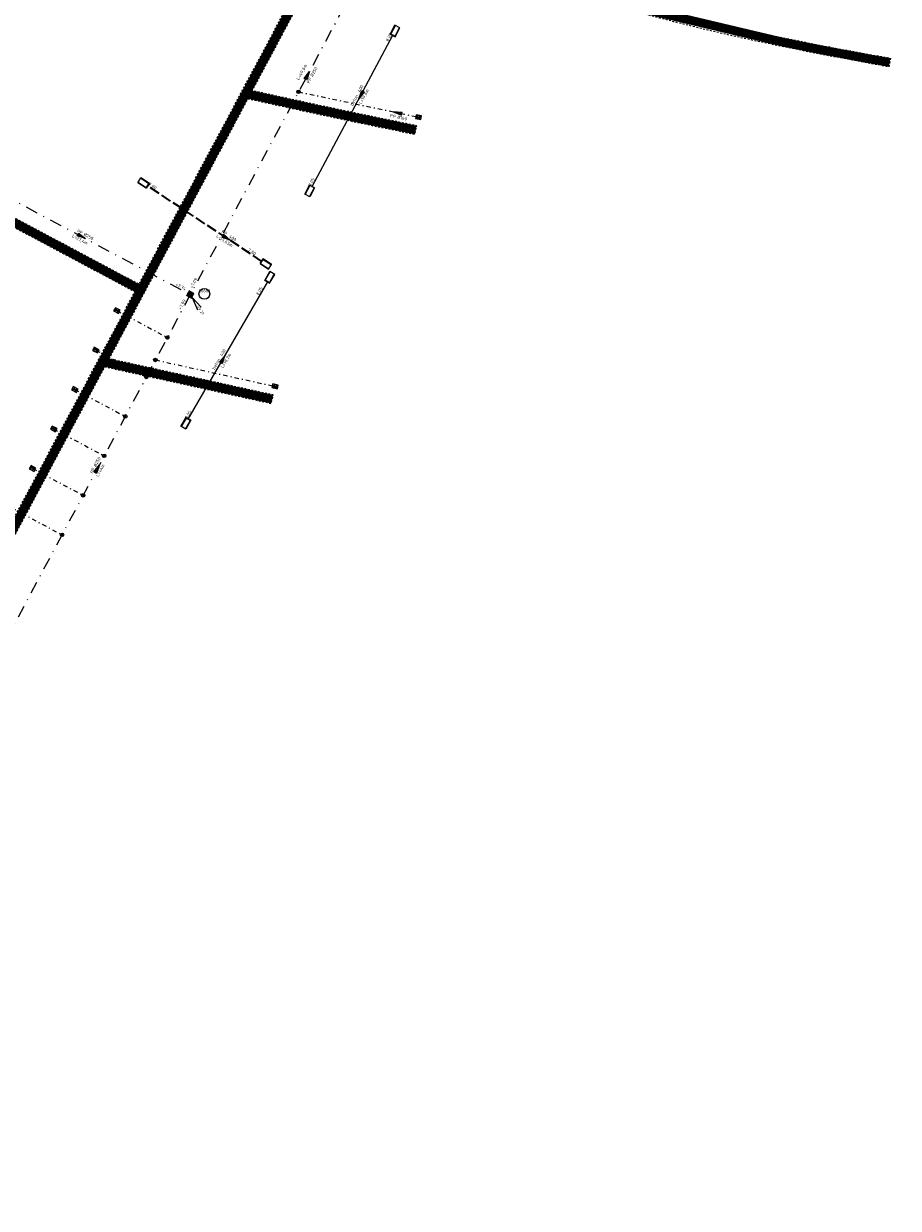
# Model space of a CAD drawing. Header units: metres. Extents: x 166295 to 169354, y 462100 to 463391.
# Tile 16 of 27: x 167761 to 167861, y 462534 to 462669. Entities that reach past the tile are written whole.
import ezdxf
from ezdxf.enums import TextEntityAlignment as Align

# ---------------------------------------------------------------- set-up
doc = ezdxf.new("R2010")
doc.units = ezdxf.units.M
doc.header["$LTSCALE"] = 0.2
for name, pattern in [('NLCS-HIDDEN', [4, 2, -2]), ('RI-HWA_PE', [7.8, 6, -1.8]), ('RI-VWA_HUISAANSLUITING', [6.1, 2.5, -1.8, 0, -1.8]), ('RI-VWA_PE', [15, 7, -4, 0, -4])]:
    doc.linetypes.add(name, pattern=pattern)
for name, color, linetype, lineweight in [('B-OI-WH-DUIKER-T18', 252, 'Continuous', 18), ('B-WE-KL-TRACE_WENSTRACE-G', 8, 'NLCS-HIDDEN', 18), ('B-WE-KL-TRACE_WENSTRACE-G2', 252, 'Continuous', 35), ('B-WE-KW-KUNSTWERK_DUIKER-G', 251, 'Continuous', 18), ('B-WE-RI-HWA_STROOMRICHTING-S', 252, 'Continuous', 25), ('B-WE-RI-HWA_TRANSPORTLEIDING_PP_400-G', 252, 'RI-HWA_PE', 35), ('B-WE-RI-HWA_UITSTROOMBAK-S', 252, 'Continuous', 25), ('B-WE-RI-VWA_HUISAANSLUITING_PP_125-G', 252, 'RI-VWA_HUISAANSLUITING', 18), ('B-WE-RI-VWA_HUISAANSLUITING_PP_160-G', 252, 'RI-VWA_HUISAANSLUITING', 18), ('B-WE-RI-VWA_HULPSTUK-ONTSTOPPINGSSTUK_PP_125-S', 252, 'Continuous', 20), ('B-WE-RI-VWA_HULPSTUK-S', 252, 'Continuous', 25), ('B-WE-RI-VWA_HULPSTUK_INLAAT-KNEVELINLAAT_250-125-G', 252, 'Continuous', 20), ('B-WE-RI-VWA_PUTNUMMER-S', 252, 'Continuous', 25), ('B-WE-RI-VWA_RIOOLPUT_INSPECTIEPUT-S', 252, 'Continuous', 25), ('B-WE-RI-VWA_STROOMRICHTING-S', 252, 'Continuous', 25), ('B-WE-RI-VWA_TRANSPORTLEIDING_PE_250-G', 252, 'RI-VWA_PE', 18)]:
    doc.layers.add(name, color=color, linetype=linetype, lineweight=lineweight)
doc.styles.add('NLCS-ISO', font='NLCS-ISO.ttf')

# ---------------------------------------------------------------- blocks, each defined once
blk = doc.blocks.new('*U45')
at = {"ltscale": 0.1}
blk.add_hatch(color=256, dxfattribs=at).paths.add_polyline_path([(2.500000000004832, 0), (-2.500000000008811, -0.8333333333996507), (-2.500000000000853, 0.8333333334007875)])
at = {"ltscale": 0.1, "flags": 128}
blk.add_lwpolyline([(2.500000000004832, 0), (-2.500000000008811, -0.8333333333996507), (-2.500000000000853, 0.8333333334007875)], close=True, dxfattribs=at)
at = {"ltscale": 0.1, "style": 'NLCS-ISO'}
for tag, p in [('BOBL', (-56.92343642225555, 1.13686837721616e-13)), ('MAT', (-0.5, 0.5000000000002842))]:
    blk.add_attdef(tag, text='', height=1.8, dxfattribs=at).set_placement(p, align=Align.BOTTOM_RIGHT)
for tag, p in [('DIA', (0.5, 0.5000000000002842)), ('BOBR', (60.23347304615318, 0))]:
    blk.add_attdef(tag, text='', height=1.8, dxfattribs=at).set_placement(p, align=Align.BOTTOM_LEFT)
at = {"ltscale": 0.1, "style": 'NLCS-ISO', "flags": 1}
blk.add_attdef('PUTNR-L', text='', height=1.8, dxfattribs=at).set_placement((-0.8215082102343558, -5.885126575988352), align=Align.BOTTOM_RIGHT)
at = {"ltscale": 0.1, "style": 'NLCS-ISO'}
blk.add_attdef('JVA', text='', height=1.8, dxfattribs=at).set_placement((0, -0.9999999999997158), align=Align.TOP_CENTER)
at = {"ltscale": 0.1, "style": 'NLCS-ISO', "flags": 1}
blk.add_attdef('PUTNR-L', text='', height=1.8, dxfattribs=at).set_placement((1.948397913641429, -5.769780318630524), align=Align.BOTTOM_LEFT)
blk = doc.blocks.new('*U47')
at = {"ltscale": 0.1}
blk.add_hatch(color=256, dxfattribs=at).paths.add_polyline_path([(2.500000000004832, 0), (-2.500000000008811, -0.8333333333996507), (-2.500000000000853, 0.8333333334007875)])
at = {"ltscale": 0.1, "flags": 128}
blk.add_lwpolyline([(2.500000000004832, 0), (-2.500000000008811, -0.8333333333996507), (-2.500000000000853, 0.8333333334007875)], close=True, dxfattribs=at)
at = {"ltscale": 0.1, "style": 'NLCS-ISO'}
for tag, p in [('BOBL', (-98.59978474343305, 1.13686837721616e-13)), ('MAT', (-0.5, 0.5000000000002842))]:
    blk.add_attdef(tag, text='', height=1.8, dxfattribs=at).set_placement(p, align=Align.BOTTOM_RIGHT)
for tag, p in [('DIA', (0.5, 0.5000000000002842)), ('BOBR', (102.3224570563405, 0))]:
    blk.add_attdef(tag, text='', height=1.8, dxfattribs=at).set_placement(p, align=Align.BOTTOM_LEFT)
at = {"ltscale": 0.1, "style": 'NLCS-ISO', "flags": 1}
blk.add_attdef('PUTNR-L', text='', height=1.8, dxfattribs=at).set_placement((-0.8215082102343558, -5.885126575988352), align=Align.BOTTOM_RIGHT)
at = {"ltscale": 0.1, "style": 'NLCS-ISO'}
blk.add_attdef('JVA', text='', height=1.8, dxfattribs=at).set_placement((0, -0.9999999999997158), align=Align.TOP_CENTER)
at = {"ltscale": 0.1, "style": 'NLCS-ISO', "flags": 1}
blk.add_attdef('PUTNR-L', text='', height=1.8, dxfattribs=at).set_placement((1.948397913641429, -5.769780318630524), align=Align.BOTTOM_LEFT)
blk = doc.blocks.new('*U48')
at = {"ltscale": 0.1}
blk.add_hatch(color=256, dxfattribs=at).paths.add_polyline_path([(2.500000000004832, 0), (-2.500000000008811, -0.8333333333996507), (-2.500000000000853, 0.8333333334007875)])
at = {"ltscale": 0.1, "flags": 128}
blk.add_lwpolyline([(2.500000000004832, 0), (-2.500000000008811, -0.8333333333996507), (-2.500000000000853, 0.8333333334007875)], close=True, dxfattribs=at)
at = {"ltscale": 0.1, "style": 'NLCS-ISO'}
for tag, p in [('BOBL', (-131.9403915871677, 1.13686837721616e-13)), ('MAT', (-0.5000000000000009, -3.740000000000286))]:
    blk.add_attdef(tag, text='', height=1.8, dxfattribs=at).set_placement(p, align=Align.BOTTOM_RIGHT)
blk.add_attdef('JVA', text='', height=1.8, dxfattribs=at).set_placement((-1.232595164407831e-32, 4.599999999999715), align=Align.TOP_CENTER)
for tag, p in [('BOBR', (96.84153292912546, 0)), ('DIA', (0.4999999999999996, -3.740000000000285))]:
    blk.add_attdef(tag, text='', height=1.8, dxfattribs=at).set_placement(p, align=Align.BOTTOM_LEFT)
at = {"ltscale": 0.1, "style": 'NLCS-ISO', "flags": 1}
blk.add_attdef('PUTNR-L', text='', height=1.8, dxfattribs=at).set_placement((-0.8215082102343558, -5.885126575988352), align=Align.BOTTOM_RIGHT)
blk.add_attdef('PUTNR-L', text='', height=1.8, dxfattribs=at).set_placement((1.948397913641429, -5.769780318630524), align=Align.BOTTOM_LEFT)
blk = doc.blocks.new('SRI-HULP_INLAAT_125MM-SO')
h = blk.add_hatch(color=256)
h.dxf.hatch_style = 1
h.paths.add_polyline_path([(-0.7071067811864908, 0.7071067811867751, 0.1989123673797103), (-1.000000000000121, 0, 0.1989123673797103), (-0.7071067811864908, -0.7071067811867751), (0, -1.387778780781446e-17)])
h = blk.add_hatch(color=256)
h.dxf.hatch_style = 1
h.paths.add_polyline_path([(1.000000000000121, 0, 0.1989123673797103), (0.7071067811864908, 0.7071067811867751), (0, -1.387778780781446e-17), (0.7071067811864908, -0.7071067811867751, 0.1989123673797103)])
for p, q in [((-0.7071067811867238, 0.707106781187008), (0.7071067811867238, -0.707106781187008)), ((-0.7071067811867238, -0.707106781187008), (0.7071067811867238, 0.707106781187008))]:
    blk.add_line(p, q)
blk.add_circle((0, 0), 1.000000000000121)
blk = doc.blocks.new('SRI-HULP_ONTSTOP-SO')
at = {"ltscale": 0.1}
for points in [[(-0.8736528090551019, 0.5824352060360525, 0.1480687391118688), (-1.050000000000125, 2.273736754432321e-13, 0.1480687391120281), (-0.8736528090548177, -0.5824352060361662), (-5.115907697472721e-13, -3.410605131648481e-13)], [(-2.273736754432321e-13, -3.410605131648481e-13), (0.8736528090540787, -0.5824352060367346, 0.1480687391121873), (1.04999999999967, 2.273736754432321e-13, 0.1480687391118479), (0.8736528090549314, 0.5824352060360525)]]:
    blk.add_hatch(color=256, dxfattribs=at).paths.add_polyline_path(points)
for p, q in [((0.8736528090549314, 0.5824352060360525), (-0.8736528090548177, -0.5824352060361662)), ((-0.8736528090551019, 0.5824352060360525), (0.8736528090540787, -0.5824352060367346))]:
    blk.add_line(p, q, dxfattribs=at)
at = {"flags": 128}
blk.add_lwpolyline([(-1.575000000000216, -1.049999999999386), (1.574999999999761, -1.049999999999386), (1.574999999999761, 1.050000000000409), (-1.575000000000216, 1.050000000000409)], close=True, dxfattribs=at)
at = {"ltscale": 0.1}
blk.add_circle((-2.273736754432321e-13, 2.273736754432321e-13), 1.049999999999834, dxfattribs=at)
blk = doc.blocks.new('SRI-HULP_INLAAT_160MM-SO')
h = blk.add_hatch(color=256)
h.dxf.hatch_style = 1
h.paths.add_polyline_path([(2.854383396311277e-13, 0.7102179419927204), (-5.828670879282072e-14, 0), (0.7102179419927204, 5.551115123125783e-17, 0.4142135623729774)])
h.paths.add_polyline_path([(-5.834221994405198e-14, 0), (-0.7102179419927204, -5.551115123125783e-17, 0.4142135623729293), (-4.019562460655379e-13, -0.7102179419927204)])
for p, q in [((-0.7102179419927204, -2.956876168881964e-17), (0.7102179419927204, 2.956876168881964e-17)), ((2.854568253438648e-13, 0.7102179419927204), (-4.019284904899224e-13, -0.7102179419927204))]:
    blk.add_line(p, q)
for radius in [1.000000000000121, 0.7102179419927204]:
    blk.add_circle((0, 0), radius)
blk = doc.blocks.new('*U154')
for q in [(4.166598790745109, -8.62855460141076), (6.256810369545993, -7.2570533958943)]:
    blk.add_line((1.097200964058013, -1.672169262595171), q)
blk.add_circle((7.985627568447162, 0.3873726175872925), 3.090853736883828)
at = {"ltscale": 0.1, "style": 'NLCS-ISO'}
blk.add_attdef('PUTNR', text='', height=1.8, dxfattribs=at).set_placement((7.985627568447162, 2.187372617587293), align=Align.MIDDLE_CENTER)
blk.add_attdef('PUTHGT', text='', height=1.8, rotation=303.2710530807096, dxfattribs=at).set_placement((4.172284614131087, -6.409634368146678), align=Align.MIDDLE_LEFT)
blk = doc.blocks.new('*U234')
at = {"ltscale": 0.1}
blk.add_hatch(color=256, dxfattribs=at).paths.add_polyline_path([(2.500000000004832, 3.0616169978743e-16), (-2.500000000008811, 0.8333333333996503), (-2.500000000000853, -0.8333333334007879)])
at = {"ltscale": 0.1, "flags": 128}
blk.add_lwpolyline([(2.500000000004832, 3.0616169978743e-16), (-2.500000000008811, 0.8333333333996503), (-2.500000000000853, -0.8333333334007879)], close=True, dxfattribs=at)
at = {"ltscale": 0.1, "style": 'NLCS-ISO'}
for tag, p in [('BOBL', (-34.99736327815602, 1.13686837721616e-13)), ('MAT', (-1, 0.5000000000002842))]:
    blk.add_attdef(tag, text='', height=1.8, dxfattribs=at).set_placement(p, align=Align.BOTTOM_RIGHT)
for tag, p in [('DIA', (1, 0.5000000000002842)), ('BOBR', (41.47258977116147, 0))]:
    blk.add_attdef(tag, text='', height=1.8, dxfattribs=at).set_placement(p, align=Align.BOTTOM_LEFT)
blk.add_attdef('JVA', text='', height=1.8, dxfattribs=at).set_placement((0, -0.9999999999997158), align=Align.TOP_CENTER)
blk = doc.blocks.new('*U232')
at = {"ltscale": 0.1}
blk.add_hatch(color=256, dxfattribs=at).paths.add_polyline_path([(-2.500000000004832, 3.0616169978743e-16), (2.500000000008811, 0.8333333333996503), (2.500000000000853, -0.8333333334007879)])
at = {"ltscale": 0.1, "flags": 128}
blk.add_lwpolyline([(-2.500000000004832, 3.0616169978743e-16), (2.500000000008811, 0.8333333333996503), (2.500000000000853, -0.8333333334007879)], close=True, dxfattribs=at)
at = {"ltscale": 0.1, "style": 'NLCS-ISO'}
for tag, p in [('BOBL', (-54.55530815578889, 1.13686837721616e-13)), ('MAT', (-1, 0.5000000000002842))]:
    blk.add_attdef(tag, text='', height=1.8, dxfattribs=at).set_placement(p, align=Align.BOTTOM_RIGHT)
for tag, p in [('DIA', (1, 0.5000000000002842)), ('BOBR', (34.11621442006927, 0))]:
    blk.add_attdef(tag, text='', height=1.8, dxfattribs=at).set_placement(p, align=Align.BOTTOM_LEFT)
blk.add_attdef('JVA', text='', height=1.8, dxfattribs=at).set_placement((0, -0.9999999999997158), align=Align.TOP_CENTER)
blk = doc.blocks.new('*U233')
at = {"ltscale": 0.1}
blk.add_hatch(color=256, dxfattribs=at).paths.add_polyline_path([(2.500000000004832, 3.0616169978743e-16), (-2.500000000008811, 0.8333333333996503), (-2.500000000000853, -0.8333333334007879)])
at = {"ltscale": 0.1, "flags": 128}
blk.add_lwpolyline([(2.500000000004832, 3.0616169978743e-16), (-2.500000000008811, 0.8333333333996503), (-2.500000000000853, -0.8333333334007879)], close=True, dxfattribs=at)
at = {"ltscale": 0.1, "style": 'NLCS-ISO'}
for tag, p in [('BOBL', (-48.94122217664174, 1.13686837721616e-13)), ('MAT', (-1, 0.5000000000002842))]:
    blk.add_attdef(tag, text='', height=1.8, dxfattribs=at).set_placement(p, align=Align.BOTTOM_RIGHT)
for tag, p in [('DIA', (1, 0.5000000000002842)), ('BOBR', (14.03806251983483, 0))]:
    blk.add_attdef(tag, text='', height=1.8, dxfattribs=at).set_placement(p, align=Align.BOTTOM_LEFT)
blk.add_attdef('JVA', text='', height=1.8, dxfattribs=at).set_placement((0, -0.9999999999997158), align=Align.TOP_CENTER)
blk = doc.blocks.new('SRI-UITSTROOMBAK-SO')
for p, q in [((-3.249999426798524, 11.55924730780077), (3.249999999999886, 11.55924730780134)), ((-3.249999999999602, -2.273736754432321e-13), (-3.249999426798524, 11.55924730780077)), ((-3.250000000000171, -2.273736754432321e-13), (3.250000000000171, 3.410605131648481e-13)), ((-2.749999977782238, 0.5000000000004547), (-2.749999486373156, 11.55924730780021)), ((-2.749999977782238, 0.5000000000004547), (2.750000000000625, 0.5000000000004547)), ((2.750000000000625, 0.5000000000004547), (2.750000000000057, 11.55924730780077)), ((3.250000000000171, 3.410605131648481e-13), (3.250000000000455, 11.55924730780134))]:
    blk.add_line(p, q)
at = {"flags": 128}
blk.add_lwpolyline([(-3.249999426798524, 11.55924730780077), (3.250000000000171, 11.55924730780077), (3.250000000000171, 3.410605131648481e-13), (-3.249999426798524, 3.410605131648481e-13)], close=True, dxfattribs=at)
blk = doc.blocks.new('*U102')
at = {"ltscale": 0.1}
blk.add_hatch(color=256, dxfattribs=at).paths.add_polyline_path([(-2.500000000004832, 0), (2.500000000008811, -0.8333333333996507), (2.500000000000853, 0.8333333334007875)])
at = {"ltscale": 0.1, "flags": 128}
blk.add_lwpolyline([(-2.500000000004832, 0), (2.500000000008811, -0.8333333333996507), (2.500000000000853, 0.8333333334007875)], close=True, dxfattribs=at)
at = {"ltscale": 0.1, "style": 'NLCS-ISO'}
for tag, p in [('BOBL', (-131.9403915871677, 1.13686837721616e-13)), ('MAT', (-0.5000000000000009, -3.740000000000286))]:
    blk.add_attdef(tag, text='', height=1.8, dxfattribs=at).set_placement(p, align=Align.BOTTOM_RIGHT)
blk.add_attdef('JVA', text='', height=1.8, dxfattribs=at).set_placement((-1.232595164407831e-32, 4.599999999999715), align=Align.TOP_CENTER)
for tag, p in [('BOBR', (96.84153292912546, 0)), ('DIA', (0.4999999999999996, -3.740000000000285))]:
    blk.add_attdef(tag, text='', height=1.8, dxfattribs=at).set_placement(p, align=Align.BOTTOM_LEFT)
at = {"ltscale": 0.1, "style": 'NLCS-ISO', "flags": 1}
blk.add_attdef('PUTNR-L', text='', height=1.8, dxfattribs=at).set_placement((-0.8215082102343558, -5.885126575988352), align=Align.BOTTOM_RIGHT)
blk.add_attdef('PUTNR-L', text='', height=1.8, dxfattribs=at).set_placement((1.948397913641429, -5.769780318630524), align=Align.BOTTOM_LEFT)
blk = doc.blocks.new('Inspectieputdeksel 610x610')
h = blk.add_hatch()
h.set_pattern_fill('ANGLE', color=253, scale=0.2)
h.set_pattern_definition([(0, (0, 0), (0, 0.05500000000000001), [0.04000000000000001, -0.015]), (90, (0, 0), (-0.05500000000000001, 3.367778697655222e-18), [0.04000000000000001, -0.015])])
h.paths.add_polyline_path([(-0.3049999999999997, -0.3049999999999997), (0.3049999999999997, -0.3049999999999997), (0.3049999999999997, 0.3049999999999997), (-0.3049999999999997, 0.3049999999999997)])
blk.add_lwpolyline([(-0.3049999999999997, -0.3049999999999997), (0.3049999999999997, -0.3049999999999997), (0.3049999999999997, 0.3049999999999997), (-0.3049999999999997, 0.3049999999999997)], close=True)
blk.add_circle((0, 0), 0.26)

msp = doc.modelspace()

# ---------------------------------------------------------------- linework, layer by layer
at = {"layer": 'B-WE-KL-TRACE_WENSTRACE-G', "ltscale": 0.5, "flags": 128}
for points in [[(167410.6650718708, 462818.3592539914), (167410.8315606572, 462817.3732106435), (167412.845886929, 462817.7133201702), (167420.873697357, 462815.0065535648), (167422.3219509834, 462814.5182405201, 0.09444567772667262), (167433.0421417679, 462813.041734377, -0.001561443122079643), (167438.2130450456, 462813.2918887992, -0.03151026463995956), (167534.7720763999, 462811.6886145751, -0.02225016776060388), (167602.4734430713, 462803.2438039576, 0.04121191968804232), (167606.4412021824, 462802.9008894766, 0.04101338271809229), (167610.3925346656, 462803.2103045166), (167613.7200965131, 462803.7641914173), (167607.6358939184, 462769.5208694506, 0.03697781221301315), (167499.7675601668, 462781.3576467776, 0.0239721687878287), (167490.8701120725, 462781.2458816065, 0.01276167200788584), (167481.3180008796, 462780.4221961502, -0.001382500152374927), (167480.1517472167, 462780.2948343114, -0.01500998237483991), (167467.4538975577, 462779.3280351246, -0.007234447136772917), (167461.3181135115, 462779.1346581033, 0.007721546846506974), (167438.7023777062, 462778.3998409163, 0.003041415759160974), (167429.802182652, 462777.9187128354), (167423.8062991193, 462773.5783567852, 0.07767380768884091), (167422.2718883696, 462772.0555087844), (167419.9502115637, 462771.6623409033), (167420.1171808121, 462770.6763787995), (167422.8558771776, 462771.1401674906, -0.0941133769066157), (167424.392676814, 462772.7683190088), (167430.1526939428, 462776.9379338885, -0.002941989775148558), (167438.7502821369, 462777.4009889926, -0.007721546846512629), (167461.335149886, 462778.1348032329, 0.00723444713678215), (167467.4998558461, 462778.3290917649, 0.01500998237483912), (167480.2575586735, 462779.3004481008, 0.001382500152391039), (167481.4293096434, 462779.4284102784, -0.01276167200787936), (167490.9305711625, 462780.2477109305, -0.0239721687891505), (167499.7321932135, 462780.358272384, -0.03294077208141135), (167595.8021163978, 462770.5995577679), (167586.8417417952, 462720.168463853, 0.05506159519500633), (167487.372416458, 462726.2654421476), (167472.5001605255, 462725.5391942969), (167455.8347042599, 462724.7253801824), (167455.8834785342, 462723.7265703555), (167472.9626553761, 462724.560587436), (167487.4211907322, 462725.2666323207, -0.05506302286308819), (167586.6738872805, 462719.1826487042), (167583.2355711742, 462699.3105586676, 0.0342056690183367), (167518.4159504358, 462704.6717789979), (167518.3156469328, 462704.5757524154, 0.01620695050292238), (167490.3384025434, 462704.2397624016), (167475.1043954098, 462703.5003440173), (167474.7855313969, 462676.9900938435), (167469.7861221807, 462677.0514365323), (167469.7738531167, 462676.0515118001), (167474.7733692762, 462675.9901677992), (167513.5175865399, 462675.5230555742), (167512.4419340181, 462643.913577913), (167472.8932938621, 462644.3892724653), (167472.8812666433, 462643.3893447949), (167515.6061671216, 462642.8754459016, -0.0279587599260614), (167510.7128068, 462604.7942822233), (167507.1208654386, 462604.852856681), (167506.5811693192, 462571.7572568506), (167454.4887013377, 462572.6067384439), (167455.1290405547, 462611.9019755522), (167454.1291733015, 462611.9182689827), (167453.4725408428, 462571.6231762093), (167507.5647313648, 462570.7410847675), (167508.1044274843, 462603.8366845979), (167511.5405375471, 462603.7806513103, 0.02861611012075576), (167516.6078841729, 462642.8633971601), (167527.4658491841, 462642.7327965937, -0.01284816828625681), (167525.7226909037, 462624.5532080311, -0.01549334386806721), (167522.3824006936, 462602.7867264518), (167521.8375361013, 462599.8468507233), (167517.0415756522, 462573.9697283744), (167535.4037581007, 462568.6863826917, 0.006774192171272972), (167548.3311898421, 462565.1556943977, 0.02733187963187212), (167601.3019537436, 462554.5053427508), (167584.5661018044, 462534.137168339), (167585.3387377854, 462533.5023190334), (167602.4580070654, 462554.3371270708), (167683.7486810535, 462543.0141675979), (167721.6609595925, 462537.7333749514), (167728.7972181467, 462551.1067466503), (167748.5125073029, 462548.3606085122), (167748.6504651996, 462549.3510466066), (167729.2987120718, 462552.046547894), (167736.9936008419, 462566.4667944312), (167738.6882005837, 462590.2105341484), (167739.8855045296, 462606.9864562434), (167749.7732976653, 462606.2807606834), (167757.9284266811, 462605.698726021), (167760.8571621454, 462611.1871857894), (167770.6073077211, 462629.4589902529), (167789.5822062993, 462625.2777764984), (167789.7973987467, 462626.2543481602), (167771.0962357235, 462630.3752429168), (167774.9170004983, 462637.535368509), (167785.9320102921, 462658.1775326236), (167786.9239321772, 462660.0363974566, 0.005181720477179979), (167805.9567630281, 462655.9741381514), (167806.1553498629, 462656.9542214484, -0.005108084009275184), (167787.4123696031, 462660.9517307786), (167819.5916040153, 462721.2557205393, 0.22308673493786), (167821.9338424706, 462724.9842936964, 0.003247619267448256), (167821.9737516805, 462725.3285703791, 0.1334287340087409), (167819.7948477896, 462739.1482945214), (167806.8577486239, 462767.9886396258, 0.06134239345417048), (167794.6219235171, 462788.207991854), (167807.8810033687, 462804.3448011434, -0.179073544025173), (167839.3749796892, 462822.7381416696), (168165.7408860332, 462880.1736369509), (168165.5675645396, 462881.1585022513), (167839.2016581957, 462823.72300697, 0.1790735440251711), (167807.1083673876, 462804.9796504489), (167793.9852394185, 462789.0082998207, 0.05365254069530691), (167779.3689052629, 462803.6505555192, 0.09357673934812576), (167747.7580446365, 462820.6119104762, 0.00550491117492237), (167745.7211176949, 462821.2305344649), (167725.9765075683, 462826.9904111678), (167715.4607703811, 462830.0790474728, 0.02371252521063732), (167718.1987352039, 462848.320271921, 0.03288304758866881), (167719.1144852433, 462873.8697552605), (167718.1149326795, 462873.8398441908, -0.03247746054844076), (167717.235445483, 462848.7337945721, 0.04360511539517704), (167585.81614665, 462891.946216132, 0.008075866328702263), (167560.7351838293, 462897.4067423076), (167560.935868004, 462897.9334191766), (167569.9753439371, 462921.6566793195), (167569.0408829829, 462922.0127449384), (167560.7261148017, 462900.1914125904, 0.03618447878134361), (167447.143091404, 462914.4182509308), (167447.0908465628, 462913.4196166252, -0.0361310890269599), (167560.3650124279, 462899.2437331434), (167560.0014070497, 462898.2894847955), (167548.4489479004, 462867.9711349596, 0.0009685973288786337), (167548.0987419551, 462867.0362900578, 0.01383445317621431), (167543.5008326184, 462853.5627117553), (167531.3898990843, 462858.1390204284, 0.06549704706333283), (167506.1705512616, 462864.0565634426), (167478.3269906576, 462866.840854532), (167477.2764349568, 462868.1248610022), (167450.3903603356, 462870.813405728), (167450.2908589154, 462869.818368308), (167476.7647755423, 462867.1710384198), (167477.815331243, 462865.8870319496), (167506.0710498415, 462863.0615260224, -0.06549704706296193), (167531.036426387, 462857.2035755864), (167543.2054628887, 462852.6053117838, 0.004912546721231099), (167541.7718765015, 462847.7566445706, 0.009100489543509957), (167539.3780714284, 462838.7354266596, 0.02584144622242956), (167534.3886129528, 462812.7222395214, 0.02828523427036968), (167447.5924202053, 462814.6704529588), (167447.4450646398, 462827.6632993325), (167445.1452216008, 462827.6364174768), (167445.1569093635, 462826.6364857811), (167446.4564734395, 462826.6516758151), (167446.5927501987, 462814.6356858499, 0.002744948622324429), (167438.1678437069, 462814.2908666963, 0.001561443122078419), (167432.9907019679, 462814.0404104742, -0.09444567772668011), (167422.641452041, 462815.4658264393), (167421.1931984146, 462815.954139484), (167412.9272259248, 462818.7412080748)], [(167657.1838013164, 462620.9405199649), (167659.5634925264, 462619.7823678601, 0.03268108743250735), (167722.5149778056, 462609.4045797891, 0.006699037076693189), (167735.5595789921, 462608.2977428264), (167749.8444869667, 462607.2782235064), (167757.3518911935, 462606.7424172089), (167759.9749131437, 462611.6579688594), (167774.0347514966, 462638.006151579), (167755.084364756, 462648.1184001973), (167709.9167217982, 462663.2855217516), (167710.2358438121, 462664.2332357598), (167755.4816580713, 462649.0398645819), (167774.5055345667, 462638.8884005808), (167785.0497612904, 462658.6483156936), (167796.1757835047, 462679.4985174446, -0.05208810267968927), (167747.6188734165, 462706.3996018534), (167723.3907993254, 462676.8781664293), (167722.6177947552, 462677.5125668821), (167746.7979724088, 462706.9756414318, -0.01369874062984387), (167735.0687728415, 462715.729520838)]]:
    msp.add_lwpolyline(points, format="xyb", close=True, dxfattribs=at)
msp.add_lwpolyline([(167798.7223719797, 462682.146711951, 0.04934874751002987), (167848.3601656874, 462666.8866181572, 0.005719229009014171), (167859.4259582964, 462664.7790662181, 0.0003665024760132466), (167860.1366962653, 462664.6526456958), (167859.9622945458, 462663.6679711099, -0.0003665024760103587), (167859.2501132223, 462663.7946483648, -0.005719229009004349), (167848.161848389, 462665.9064802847, -0.04943733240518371), (167798.2495401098, 462681.2606234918)], format="xyb", dxfattribs=at)
for points in [[(167787.4123696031, 462660.9517307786), (167786.9239321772, 462660.0363974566)], [(167771.0962357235, 462630.3752429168), (167770.6073077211, 462629.4589902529)]]:
    msp.add_lwpolyline(points, dxfattribs=at)
at = {"layer": 'B-WE-KL-TRACE_WENSTRACE-G2', "const_width": 1, "flags": 128}
for points in [[(167602.249531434, 462554.8709927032), (167683.8176600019, 462543.509386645), (167721.3841826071, 462538.2767542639), (167728.5204411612, 462551.6501259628), (167736.5024362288, 462566.6084106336), (167738.1894691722, 462590.246128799), (167739.4223677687, 462607.5207823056), (167749.808892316, 462606.7794920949), (167757.6401589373, 462606.220571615), (167760.4160376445, 462611.4225773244), (167770.3446663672, 462630.0288597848), (167774.4758759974, 462637.770760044), (167785.4908857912, 462658.4129241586), (167786.6620252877, 462660.6076433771), (167819.2134690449, 462721.6091546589, 0.2302295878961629)], [(167602.249531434, 462554.8709927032), (167683.8176600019, 462543.509386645), (167721.3841826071, 462538.2767542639), (167728.5204411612, 462551.6501259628), (167736.5024362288, 462566.6084106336), (167738.1894691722, 462590.246128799), (167739.4223677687, 462607.5207823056), (167749.808892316, 462606.7794920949), (167757.6401589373, 462606.220571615), (167760.4160376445, 462611.4225773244), (167770.3446663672, 462630.0288597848), (167774.4758759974, 462637.770760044), (167785.4908857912, 462658.4129241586), (167786.6620252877, 462660.6076433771), (167819.2134690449, 462721.6091546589, 0.2302295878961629)], [(167860.0494954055, 462664.1603084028, -0.0003665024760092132), (167859.3380357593, 462664.2868572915, -0.005719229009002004), (167848.2610070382, 462666.396549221, -0.04943733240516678), (167798.4429725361, 462681.7216917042, -0.04943733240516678)], [(167787.0333604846, 462660.5242759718, 0.005181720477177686), (167806.0560564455, 462656.4641797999, 0.005181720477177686)]]:
    msp.add_lwpolyline(points, format="xyb", dxfattribs=at)
for points in [[(167774.2701430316, 462638.4472760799), (167755.2830114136, 462648.5791323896), (167710.0758859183, 462663.7595120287)], [(167770.7149039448, 462629.9472760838), (167789.689802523, 462625.7660623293)]]:
    msp.add_lwpolyline(points, dxfattribs=at)
at = {"layer": 'B-WE-KW-KUNSTWERK_DUIKER-G'}
for points in [[(167794.2345233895, 462650.0312825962), (167803.4393575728, 462667.2811727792)], [(167780.1078894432, 462623.4781250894), (167789.1766384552, 462639.1654951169)]]:
    msp.add_lwpolyline(points, dxfattribs=at)
at = {"layer": 'B-WE-RI-HWA_TRANSPORTLEIDING_PP_400-G'}
msp.add_lwpolyline([(167788.5159787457, 462641.4793586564), (167775.4650696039, 462650.1104632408)], dxfattribs=at)
at = {"layer": 'B-WE-RI-VWA_HUISAANSLUITING_PP_125-G'}
for points in [[(167771.9872196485, 462635.868366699), (167777.7395125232, 462632.7988383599)], [(167769.5862259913, 462631.3688967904), (167775.3385145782, 462628.2993707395)], [(167767.1852323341, 462626.869426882), (167772.9375166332, 462623.7999031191)], [(167764.784238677, 462622.3699569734), (167770.5365186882, 462619.3004354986)], [(167762.3832450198, 462617.8704870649), (167768.1355207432, 462614.8009678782)], [(167759.9822513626, 462613.3710171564), (167765.7345227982, 462610.3015002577)]]:
    msp.add_lwpolyline(points, dxfattribs=at)
at = {"layer": 'B-WE-RI-VWA_HUISAANSLUITING_PP_160-G'}
for points in [[(167792.6876949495, 462660.8117695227), (167806.3613830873, 462657.932766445)], [(167776.3722726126, 462630.2366322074), (167790.0125911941, 462627.2309198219)]]:
    msp.add_lwpolyline(points, dxfattribs=at)
at = {"layer": 'B-WE-RI-VWA_TRANSPORTLEIDING_PE_250-G', "flags": 128}
for points in [[(167803.7150503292, 462681.4770693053), (167780.3523670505, 462637.6953249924)], [(167756.1580816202, 462650.6058071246), (167780.3523670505, 462637.6953249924)], [(167780.3523670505, 462637.6953249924), (167759.6481600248, 462598.89566283)]]:
    msp.add_lwpolyline(points, dxfattribs=at)

# ---------------------------------------------------------------- block references
at = {"layer": 'B-OI-WH-DUIKER-T18', "xscale": 0.2, "yscale": 0.2, "zscale": 0.2}
for name, p, rotation, values in [('*U232', (167799.7944856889, 462660.4506710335), 61.9148606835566, {'MAT': 'beton', 'DIA': '400', 'JVA': 'L=19,6m', 'BOBL': '8.05', 'BOBR': '8.05'}), ('*U234', (167784.079575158, 462630.3484556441), 59.96812055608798, {'MAT': 'beton', 'DIA': '400', 'JVA': 'L=18,2m', 'BOBL': '8.05', 'BOBR': '8.05'})]:
    msp.add_blockref(name, p, dxfattribs=dict(at, rotation=rotation)).add_auto_attribs(values)
at = {"layer": 'B-WE-RI-HWA_STROOMRICHTING-S', "xscale": 0.2, "yscale": 0.2, "zscale": 0.2, "rotation": 326.5216915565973}
msp.add_blockref('*U233', (167784.4651153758, 462644.158361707), dxfattribs=at).add_auto_attribs({'MAT': 'PP', 'DIA': '400', 'JVA': 'L=15,65m', 'BOBL': '7,80', 'BOBR': '7,80'})
at = {"layer": 'B-WE-RI-HWA_UITSTROOMBAK-S'}
for p, xscale, yscale, zscale, rotation in [((167803.4158184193, 462667.2370603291), -0.1, 0.1, 0.1, 331.9148588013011), ((167775.5067743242, 462650.0828821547), 0.1, 0.1, 0.1, 56.52169155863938), ((167794.234522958, 462650.0312828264), 0.1, 0.1, 0.1, 151.9148621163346), ((167788.4742740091, 462641.5069397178), -0.1, 0.1, 0.1, 236.5216915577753), ((167789.1083270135, 462639.1472318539), -0.1, 0.1, 0.1, 329.9681186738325), ((167780.1329135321, 462623.521412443), 0.1000000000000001, 0.1000000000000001, 0.1000000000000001, 149.968121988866)]:
    msp.add_blockref('SRI-UITSTROOMBAK-SO', p, dxfattribs=dict(at, xscale=xscale, yscale=yscale, zscale=zscale, rotation=rotation))
at = {"layer": 'B-WE-RI-VWA_HULPSTUK-ONTSTOPPINGSSTUK_PP_125-S', "xscale": 0.2, "yscale": 0.2, "zscale": 0.2, "rotation": 331.914806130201}
for p in [(167771.9872196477, 462635.8683666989), (167769.5862259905, 462631.3688967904), (167767.1852323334, 462626.8694268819), (167764.7842386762, 462622.3699569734), (167762.3832450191, 462617.8704870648)]:
    msp.add_blockref('SRI-HULP_ONTSTOP-SO', p, dxfattribs=at)
at = {"layer": 'B-WE-RI-VWA_HULPSTUK-S', "xscale": 0.2, "yscale": 0.2, "zscale": 0.2}
for p in [(167792.6876949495, 462660.8117695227), (167776.3722726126, 462630.2366322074)]:
    msp.add_blockref('SRI-HULP_INLAAT_160MM-SO', p, dxfattribs=at)
at = {"layer": 'B-WE-RI-VWA_HULPSTUK-S'}
for p, xscale, yscale, zscale, rotation in [((167806.3613830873, 462657.932766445), 0.1999999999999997, 0.1999999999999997, 0.1999999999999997, 168.1100102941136), ((167790.0125911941, 462627.2309198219), 0.2, 0.2, 0.2, 167.5731819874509)]:
    msp.add_blockref('SRI-HULP_ONTSTOP-SO', p, dxfattribs=dict(at, xscale=xscale, yscale=yscale, zscale=zscale, rotation=rotation))
at = {"layer": 'B-WE-RI-VWA_HULPSTUK_INLAAT-KNEVELINLAAT_250-125-G', "xscale": 0.1999999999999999, "yscale": 0.1999999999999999, "zscale": 0.1999999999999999, "rotation": 87.33560496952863}
for p in [(167777.7395125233, 462632.7988383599), (167775.3385145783, 462628.2993707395), (167772.9375166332, 462623.7999031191), (167770.5365186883, 462619.3004354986), (167768.1355207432, 462614.8009678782), (167765.7345227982, 462610.3015002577)]:
    msp.add_blockref('SRI-HULP_INLAAT_125MM-SO', p, dxfattribs=at)
at = {"layer": 'B-WE-RI-VWA_PUTNUMMER-S', "xscale": 0.2, "yscale": 0.2, "zscale": 0.2}
msp.add_blockref('*U154', (167780.3523670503, 462637.695324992), dxfattribs=at).add_auto_attribs({'PUTNR': '20661', 'PUTHGT': '+9.21'})
at = {"layer": 'B-WE-RI-VWA_RIOOLPUT_INSPECTIEPUT-S', "rotation": 331.4884410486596}
msp.add_blockref('Inspectieputdeksel 610x610', (167780.3523670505, 462637.6953249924), dxfattribs=at)
at = {"layer": 'B-WE-RI-VWA_STROOMRICHTING-S', "xscale": 0.2, "yscale": 0.2, "zscale": 0.2}
for name, p, rotation, values in [('*U48', (167793.7016431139, 462662.7119116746), 61.91486068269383, {'MAT': 'PP', 'DIA': '%%c250', 'JVA': 'L=49,6m', 'BOBL': '+7.09', 'BOBR': '+6.99'}), ('*U45', (167767.9596477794, 462644.3082907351), 331.9148606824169, {'MAT': 'PP', 'DIA': '%%c250', 'JVA': 'L=27,4m', 'BOBL': '+7.85', 'BOBR': '+7.74'}), ('*U47', (167769.7513319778, 462617.8289964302), 61.91480608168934, {'MAT': 'PP', 'DIA': '%%c250', 'JVA': 'L=44m', 'BOBL': '+7.18', 'BOBR': '+7.09'})]:
    msp.add_blockref(name, p, dxfattribs=dict(at, rotation=rotation)).add_auto_attribs(values)
at = {"layer": 'B-WE-RI-VWA_STROOMRICHTING-S'}
ref = msp.add_blockref('*U102', (167803.9514547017, 462658.4157398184), dxfattribs=dict(at, xscale=0.2, yscale=0.2, zscale=0.2, rotation=348.1100102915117))
ref.add_attrib('MAT', 'PP', dxfattribs={"layer": '0', "ltscale": 0.1, "height": 0.3599999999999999, "rotation": 348.1100102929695, "style": 'NLCS-ISO'}).set_placement((167803.6994873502, 462657.7043914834), align=Align.BOTTOM_RIGHT)
ref.add_attrib('DIA', '%%c160', dxfattribs={"layer": '0', "ltscale": 0.1, "height": 0.3599999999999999, "rotation": 348.1100102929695, "style": 'NLCS-ISO'}).set_placement((167803.8951963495, 462657.6631848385), align=Align.BOTTOM_LEFT)

doc.saveas('drawing.dxf')
